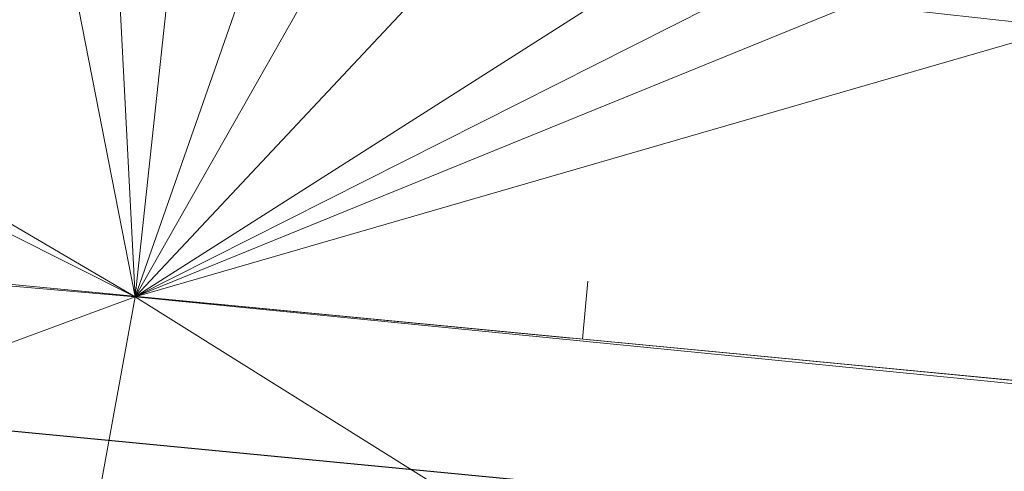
# Model space of a CAD drawing. Extents: x 2399984 to 2508823, y 556481 to 592637.
# Tile 151 of 158: x 2436297 to 2436331, y 570391 to 570407. Entities that reach past the tile are written whole.
import ezdxf

# ---------------------------------------------------------------- set-up
doc = ezdxf.new("R2010")
doc.units = 0
doc.header["$MEASUREMENT"] = 0
doc.linetypes.add('cl20', pattern=[100, 5, -5, 80, -5, 5])
doc.linetypes.add('cl50', pattern=[100, 7.5, -7.5, 70, -7.5, 7.5])
for name, color, linetype, lineweight in [('DT_X_Triangles', 91, 'Continuous', 0), ('GE_P_CL_20', 7, 'cl20', 13), ('GE_P_CL_50', 7, 'cl50', 13)]:
    doc.layers.add(name, color=color, linetype=linetype, lineweight=lineweight)
doc.layers.add('GK_Visualization', color=30, linetype='Continuous', lineweight=13, plot=False)
doc.layers.add('SC_Scratch2', color=7, linetype='Continuous', lineweight=0, plot=False)

msp = doc.modelspace()

# ---------------------------------------------------------------- linework, layer by layer
at = {"layer": 'GE_P_CL_20'}
msp.add_line((2436047.378, 570421.804), (2436357.808, 570392.035), dxfattribs=at)
at = {"layer": 'GE_P_CL_20', "linetype": 'Continuous'}
msp.add_line((2436316.536, 570395.993), (2436316.727, 570397.983), dxfattribs=at)
at = {"layer": 'GE_P_CL_50'}
msp.add_line((2436047.378, 570421.804), (2436357.808, 570392.035), dxfattribs=at)
at = {"layer": 'GK_Visualization', "color": 1, "flags": 128}
msp.add_lwpolyline([(2435795.482, 569701.9), (2435768.124, 570411.361), (2436047.378, 570421.804), (2436357.808, 570392.035)], dxfattribs=at)
msp.add_lwpolyline([(2435795.482, 569701.9), (2435768.124, 570411.361), (2436047.378, 570421.804), (2436357.808, 570392.035)], dxfattribs=at)
at = {"layer": 'SC_Scratch2', "color": 4, "linetype": 'Continuous', "lineweight": 30}
msp.add_line((2436046.901, 570416.827), (2436357.331, 570387.057), dxfattribs=at)

# ---------------------------------------------------------------- meshes
at = {"layer": 'DT_X_Triangles'}
mesh = msp.add_polyface(dxfattribs=at)
corners = [(2436195.472, 570406.212), (2436245.353, 570402.282), (2436221.433, 570392.039), (2436214.62, 570417.681), (2436233.975, 570415.845), (2436247.791, 570389.582), (2436238.355, 570415.675), (2436242.668, 570416.114), (2436245.487, 570416.826), (2436249.15, 570418.399), (2436251.184, 570419.658), (2436253.449, 570421.452), (2436301.206, 570397.438), (2436273.335, 570387.153), (2436255.947, 570424.008), (2436255.783, 570449.13), (2436272.08, 570460.113), (2436277.705, 570451.811), (2436257.036, 570443.746), (2436257.536, 570426.255), (2436295.515, 570426.422), (2436258.29, 570438.362), (2436258.525, 570428.526), (2436289.279, 570434.877), (2436283.331, 570443.508), (2436258.958, 570434.787), (2436258.899, 570430.047), (2436259.102, 570432.08), (2436298.875, 570384.662), (2436299.991, 570420.874), (2436325.847, 570382.015), (2436303.348, 570417.417), (2436307.145, 570414.437), (2436309.876, 570412.722), (2436313.714, 570410.785), (2436319.082, 570408.838), (2436322.226, 570408.06), (2436325.843, 570407.478), (2436333.101, 570406.676), (2436357.79, 570391.845), (2436352.819, 570379.368), (2436340.364, 570405.945), (2436348.615, 570405.154), (2436356.865, 570404.363)]
mesh.append_faces([[corners[k] for k in face] for face in [(0, 1, 2), (3, 4, 1), (2, 1, 5), (4, 6, 1), (6, 7, 1), (7, 8, 1), (1, 8, 9), (1, 9, 10), (1, 10, 11), (1, 11, 12), (1, 12, 13), (1, 13, 5), (11, 14, 12), (15, 16, 17), (15, 17, 18), (14, 19, 20), (14, 20, 12), (18, 17, 21), (19, 22, 23), (19, 23, 20), (21, 17, 24), (21, 24, 25), (22, 26, 23), (26, 27, 23), (25, 24, 27), (27, 24, 23), (13, 12, 28), (20, 29, 12), (28, 12, 30), (29, 31, 12), (12, 31, 32), (12, 32, 33), (12, 33, 34), (12, 34, 35), (12, 35, 36), (12, 36, 37), (12, 37, 38), (12, 38, 39), (12, 39, 30), (30, 39, 40), (38, 41, 39), (41, 42, 39), (42, 43, 39)]])

doc.saveas('drawing.dxf')
